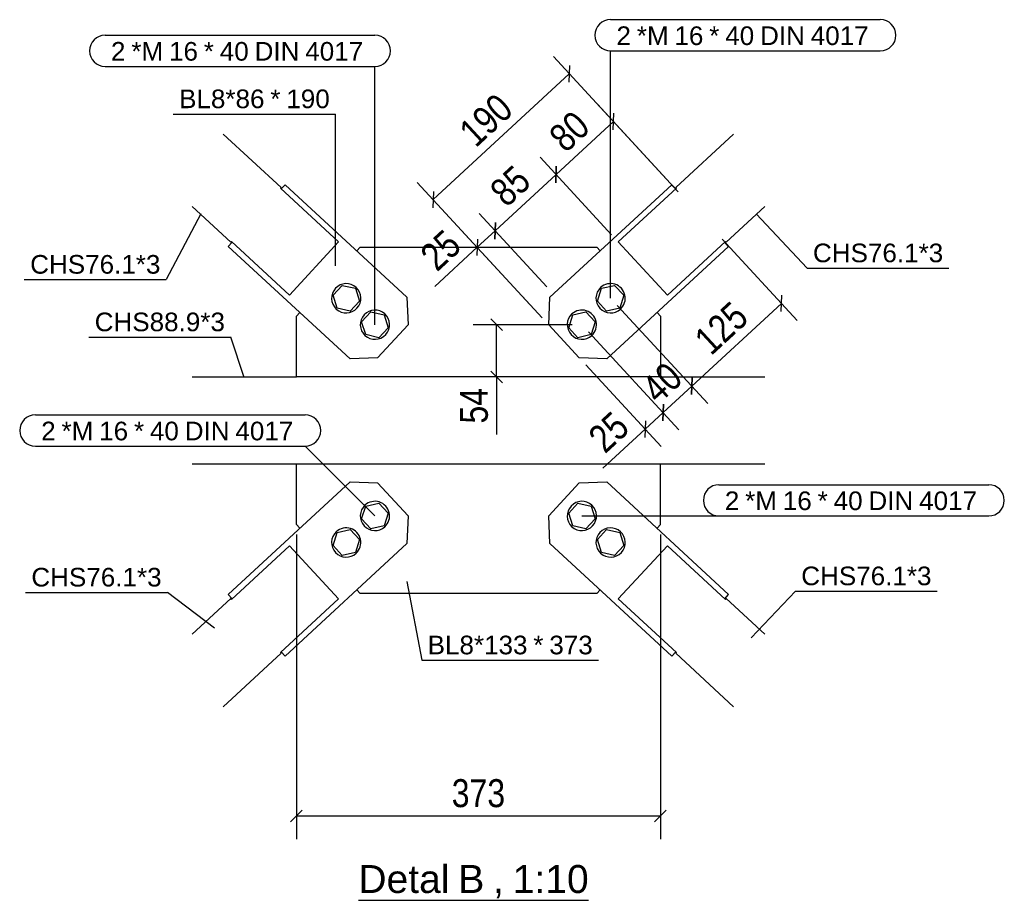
# Model space of a CAD drawing. Header units: millimetres. Extents: x 0 to 142951, y 0 to 27942.
# Tile 2 of 70: x 6080 to 7089, y 45 to 947. Entities that reach past the tile are written whole.
import ezdxf

# ---------------------------------------------------------------- set-up
doc = ezdxf.new("R2010")
doc.units = ezdxf.units.MM
doc.styles.add('Arial', font='ARIAL.TTF', dxfattribs={"height": 0.2})
doc.styles.add('Arial Narrow', font='ARIALN.TTF', dxfattribs={"height": 0.2})

# ---------------------------------------------------------------- blocks, each defined once
blk = doc.blocks.new('Unknown-18 - 90401')
at = {"color": 5}
blk.add_line((6427.3, 45), (6663.3, 45), dxfattribs=at)
at = {"color": 5, "style": 'Arial'}
for s, height, p in [('Detal', 28.65, (6427.3, 52.5)), ('B', 28.7, (6529.7, 52.5)), ('1:10', 28.65, (6585.5, 52.5)), (',', 28.7, (6565.3, 52.5))]:
    blk.add_text(s, height=height, dxfattribs=at).set_placement(p)
blk = doc.blocks.new('Part-90436 - 90401')
at = {"color": 7}
for p, q in [((6425.7, 710.6), (6429.1, 714.2)), ((6429.1, 714.2), (6671.6, 714.2)), ((6675, 710.6), (6671.6, 714.2)), ((6363.9, 643.7), (6367.3, 647.4)), ((6736.8, 643.7), (6733.4, 647.4)), ((6363.9, 581.3), (6363.9, 643.7)), ((6736.8, 643.7), (6736.8, 581.3)), ((6736.8, 581.3), (6363.9, 581.3))]:
    blk.add_line(p, q, dxfattribs=at)
blk = doc.blocks.new('Bolt-90438 - 90401')
at = {"color": 7}
for p, q in [((6672.3, 659), (6676.4, 672.2)), ((6676.4, 672.2), (6689.9, 675.2)), ((6689.9, 675.2), (6699.3, 665.1)), ((6681.7, 648.8), (6672.3, 659)), ((6699.3, 665.1), (6695.2, 651.8)), ((6647, 645), (6660.5, 648.1)), ((6660.5, 648.1), (6670, 637.9)), ((6695.2, 651.8), (6681.7, 648.8)), ((6642.9, 631.8), (6647, 645)), ((6670, 637.9), (6665.8, 624.7)), ((6652.3, 621.6), (6642.9, 631.8)), ((6665.8, 624.7), (6652.3, 621.6))]:
    blk.add_line(p, q, dxfattribs=at)
for centre, start, end in [((6685.8, 662), 312.7306, 132.7306), ((6685.8, 662), 132.7306, 312.7306), ((6656.4, 634.9), 132.7306, 312.7306), ((6656.4, 634.9), 312.7306, 132.7306)]:
    blk.add_arc(centre, 15, start, end, dxfattribs=at)
blk = doc.blocks.new('Part-90430 - 90401')
at = {"color": 7}
for p, q in [((6256.9, 581.3), (6363.9, 581.3)), ((6736.8, 581.3), (6843.8, 581.3)), ((6256.9, 492.4), (6363.9, 492.4)), ((6736.8, 492.4), (6843.8, 492.4))]:
    blk.add_line(p, q, dxfattribs=at)
blk = doc.blocks.new('Part-90431 - 90401')
at = {"color": 7}
for p, q in [((6348.1, 775.5), (6288.8, 830.3)), ((6347.5, 774.7), (6348.1, 775.5)), ((6347.5, 774.7), (6407, 719.8)), ((6256.9, 756.1), (6296.5, 719.6)), ((6296.5, 719.6), (6297.2, 720.3)), ((6297.2, 720.3), (6356.7, 665.3)), ((6407, 719.8), (6356.7, 665.3))]:
    blk.add_line(p, q, dxfattribs=at)
blk = doc.blocks.new('Part-90432 - 90401')
at = {"color": 7}
for p, q in [((6752.6, 775.5), (6811.9, 830.3)), ((6693.7, 719.8), (6753.2, 774.7)), ((6753.2, 774.7), (6752.6, 775.5)), ((6804.2, 719.6), (6843.8, 756.1)), ((6693.7, 719.8), (6744, 665.3)), ((6744, 665.3), (6803.5, 720.3)), ((6804.2, 719.6), (6803.5, 720.3))]:
    blk.add_line(p, q, dxfattribs=at)
blk = doc.blocks.new('Part-90433 - 90401')
at = {"color": 7}
for p, q in [((6744, 408.4), (6693.7, 354)), ((6744, 408.4), (6803.5, 353.4)), ((6693.7, 354), (6753.2, 299)), ((6803.5, 353.4), (6804.2, 354.2)), ((6804.2, 354.2), (6843.8, 317.6)), ((6752.6, 298.3), (6753.2, 299)), ((6752.6, 298.3), (6811.9, 243.4))]:
    blk.add_line(p, q, dxfattribs=at)
blk = doc.blocks.new('Part-90434 - 90401')
at = {"color": 7}
for p, q in [((6297.2, 353.4), (6356.7, 408.4)), ((6356.7, 408.4), (6407, 354)), ((6256.9, 317.6), (6296.5, 354.2)), ((6297.2, 353.4), (6296.5, 354.2)), ((6347.5, 299), (6407, 354)), ((6288.8, 243.4), (6348.1, 298.3)), ((6348.1, 298.3), (6347.5, 299))]:
    blk.add_line(p, q, dxfattribs=at)
blk = doc.blocks.new('Part-90437 - 90401')
at = {"color": 7}
for p, q in [((6623.6, 663.1), (6748.5, 778.4)), ((6752.5, 774), (6748.5, 778.4)), ((6806.8, 715.2), (6802.8, 719.6)), ((6806.8, 715.2), (6681.9, 599.9)), ((6622.5, 634.8), (6623.6, 663.1)), ((6653.7, 601), (6622.5, 634.8)), ((6681.9, 599.9), (6653.7, 601))]:
    blk.add_line(p, q, dxfattribs=at)
blk = doc.blocks.new('Part-90439 - 90401')
at = {"color": 7}
for p, q in [((6348.2, 774), (6352.2, 778.4)), ((6352.2, 778.4), (6477.1, 663.1)), ((6293.9, 715.2), (6297.9, 719.6)), ((6418.8, 599.9), (6293.9, 715.2)), ((6477.1, 663.1), (6478.2, 634.8)), ((6478.2, 634.8), (6447, 601)), ((6447, 601), (6418.8, 599.9))]:
    blk.add_line(p, q, dxfattribs=at)
blk = doc.blocks.new('Bolt-90440 - 90401')
at = {"color": 7}
for p, q in [((6401.4, 665.1), (6410.8, 675.2)), ((6410.8, 675.2), (6424.3, 672.2)), ((6424.3, 672.2), (6428.4, 659)), ((6405.5, 651.8), (6401.4, 665.1)), ((6428.4, 659), (6419, 648.8)), ((6419, 648.8), (6405.5, 651.8)), ((6430.7, 637.9), (6440.1, 648.1)), ((6440.1, 648.1), (6453.7, 645)), ((6434.9, 624.7), (6430.7, 637.9)), ((6453.7, 645), (6457.8, 631.8)), ((6457.8, 631.8), (6448.4, 621.6)), ((6448.4, 621.6), (6434.9, 624.7))]:
    blk.add_line(p, q, dxfattribs=at)
for centre, start, end in [((6414.9, 662), 47.2694, 227.2694), ((6414.9, 662), 227.2694, 47.2694), ((6444.3, 634.9), 47.2694, 227.2694), ((6444.3, 634.9), 227.2694, 47.2694)]:
    blk.add_arc(centre, 15, start, end, dxfattribs=at)
blk = doc.blocks.new('Part-90442 - 90401')
at = {"color": 7}
for p, q in [((6363.9, 430), (6363.9, 492.4)), ((6363.9, 492.4), (6736.8, 492.4)), ((6736.8, 430), (6736.8, 492.4)), ((6367.3, 426.3), (6363.9, 430)), ((6733.4, 426.3), (6736.8, 430)), ((6429.1, 359.5), (6425.7, 363.2)), ((6671.6, 359.5), (6429.1, 359.5)), ((6671.6, 359.5), (6675, 363.2))]:
    blk.add_line(p, q, dxfattribs=at)
blk = doc.blocks.new('Part-90443 - 90401')
at = {"color": 7}
for p, q in [((6622.5, 438.9), (6653.7, 472.7)), ((6653.7, 472.7), (6681.9, 473.8)), ((6681.9, 473.8), (6806.8, 358.5)), ((6623.6, 410.7), (6622.5, 438.9)), ((6748.5, 295.3), (6623.6, 410.7)), ((6802.8, 354.1), (6806.8, 358.5)), ((6748.5, 295.3), (6752.5, 299.7))]:
    blk.add_line(p, q, dxfattribs=at)
blk = doc.blocks.new('Bolt-90444 - 90401')
at = {"color": 7}
for p, q in [((6642.9, 441.9), (6652.3, 452.1)), ((6652.3, 452.1), (6665.8, 449)), ((6665.8, 449), (6670, 435.8)), ((6647, 428.7), (6642.9, 441.9)), ((6670, 435.8), (6660.5, 425.6)), ((6660.5, 425.6), (6647, 428.7)), ((6672.3, 414.8), (6681.7, 425)), ((6681.7, 425), (6695.2, 421.9)), ((6676.4, 401.5), (6672.3, 414.8)), ((6695.2, 421.9), (6699.3, 408.7)), ((6699.3, 408.7), (6689.9, 398.5)), ((6689.9, 398.5), (6676.4, 401.5))]:
    blk.add_line(p, q, dxfattribs=at)
for centre, start, end in [((6656.4, 438.9), 47.2694, 227.2694), ((6656.4, 438.9), 227.2694, 47.2694), ((6685.8, 411.7), 47.2694, 227.2694), ((6685.8, 411.7), 227.2694, 47.2694)]:
    blk.add_arc(centre, 15, start, end, dxfattribs=at)
blk = doc.blocks.new('Part-90445 - 90401')
at = {"color": 7}
for p, q in [((6293.9, 358.5), (6418.8, 473.8)), ((6418.8, 473.8), (6447, 472.7)), ((6447, 472.7), (6478.2, 438.9)), ((6478.2, 438.9), (6477.1, 410.7)), ((6477.1, 410.7), (6352.2, 295.3)), ((6297.9, 354.1), (6293.9, 358.5)), ((6352.2, 295.3), (6348.2, 299.7))]:
    blk.add_line(p, q, dxfattribs=at)
blk = doc.blocks.new('Bolt-90446 - 90401')
at = {"color": 7}
for p, q in [((6430.7, 435.8), (6434.9, 449)), ((6434.9, 449), (6448.4, 452.1)), ((6448.4, 452.1), (6457.8, 441.9)), ((6440.1, 425.6), (6430.7, 435.8)), ((6457.8, 441.9), (6453.7, 428.7)), ((6405.5, 421.9), (6419, 425)), ((6419, 425), (6428.4, 414.8)), ((6453.7, 428.7), (6440.1, 425.6)), ((6401.4, 408.7), (6405.5, 421.9)), ((6428.4, 414.8), (6424.3, 401.5)), ((6410.8, 398.5), (6401.4, 408.7)), ((6424.3, 401.5), (6410.8, 398.5))]:
    blk.add_line(p, q, dxfattribs=at)
for centre, start, end in [((6444.3, 438.9), 132.7306, 312.7306), ((6444.3, 438.9), 312.7306, 132.7306), ((6414.9, 411.7), 312.7306, 132.7306), ((6414.9, 411.7), 132.7306, 312.7306)]:
    blk.add_arc(centre, 15, start, end, dxfattribs=at)
blk = doc.blocks.new('StraightDimension-90773 - 90401')
at = {"color": 174}
for p, q in [((6692.6, 654.7), (6785.3, 554.3)), ((6663.2, 627.5), (6755.9, 527.1)), ((6768.7, 563.4), (6769.4, 580.4)), ((6739.7, 544.8), (6769, 571.9)), ((6740, 553.3), (6739.3, 536.3))]:
    blk.add_line(p, q, dxfattribs=at)
at = {"color": 30, "style": 'Arial Narrow'}
blk.add_text('40', height=28.63, rotation=42.7312, dxfattribs=at).set_placement((6734.8, 552.6))
blk = doc.blocks.new('StraightDimension-90818 - 90401')
at = {"color": 174}
for p, q in [((6575, 628.9), (6563, 640.9)), ((6646.4, 634.9), (6545, 634.9)), ((6569, 581.3), (6569, 634.9)), ((6563, 587.3), (6575, 575.3)), ((6646.4, 581.3), (6545, 581.3)), ((6569, 581.3), (6569, 522.3)), ((6569, 581.3), (6569, 522.3))]:
    blk.add_line(p, q, dxfattribs=at)
at = {"color": 30, "style": 'Arial Narrow'}
blk.add_text('54', height=28.63, rotation=90.0002, dxfattribs=at).set_placement((6560, 533.6))
blk = doc.blocks.new('StraightDimension-90774 - 90401')
at = {"color": 174}
for p, q in [((6663.2, 627.5), (6755.9, 527.1)), ((6660.5, 593.7), (6737.6, 510.2)), ((6739.3, 536.3), (6740, 553.3)), ((6721.6, 536.3), (6721, 519.3)), ((6721.3, 527.8), (6739.7, 544.8)), ((6721.3, 527.8), (6678, 487.8)), ((6721.3, 527.8), (6678, 487.8))]:
    blk.add_line(p, q, dxfattribs=at)
at = {"color": 30, "style": 'Arial Narrow'}
blk.add_text('25', height=28.63, rotation=42.7312, dxfattribs=at).set_placement((6680.1, 502))
blk = doc.blocks.new('StraightDimension-90694 - 90401')
at = {"color": 174}
for p, q in [((6620.5, 673.8), (6551.2, 748.8)), ((6567.1, 722.7), (6567.8, 739.7)), ((6615.7, 642.1), (6532.8, 731.8)), ((6549.1, 714.2), (6567.5, 731.2)), ((6549.4, 722.7), (6548.8, 705.7)), ((6549.1, 714.2), (6505.8, 674.2)), ((6549.1, 714.2), (6505.8, 674.2))]:
    blk.add_line(p, q, dxfattribs=at)
at = {"color": 30, "style": 'Arial Narrow'}
blk.add_text('25', height=28.63, rotation=42.7312, dxfattribs=at).set_placement((6507.9, 688.4))
blk = doc.blocks.new('StraightDimension-90630 - 90401')
at = {"color": 174}
for p, q in [((6755.2, 771.1), (6627.3, 909.6)), ((6643.2, 883.5), (6643.9, 900.5)), ((6504, 763.1), (6643.5, 892)), ((6615.7, 642.1), (6487.7, 780.7)), ((6504.3, 771.5), (6503.6, 754.6))]:
    blk.add_line(p, q, dxfattribs=at)
at = {"color": 30, "style": 'Arial Narrow'}
blk.add_text('190', height=28.63, rotation=42.7312, dxfattribs=at).set_placement((6547.6, 815.6))
blk = doc.blocks.new('StraightDimension-90692 - 90401')
at = {"color": 174}
for p, q in [((6755.2, 771.1), (6672.4, 860.8)), ((6688.3, 834.7), (6689, 851.6)), ((6629.9, 788.9), (6688.7, 843.1)), ((6686.9, 727.1), (6613.6, 806.5)), ((6630.2, 797.3), (6629.6, 780.4))]:
    blk.add_line(p, q, dxfattribs=at)
at = {"color": 30, "style": 'Arial Narrow'}
blk.add_text('80', height=28.63, rotation=42.7312, dxfattribs=at).set_placement((6639.8, 810.2))
blk = doc.blocks.new('StraightDimension-90693 - 90401')
at = {"color": 174}
for p, q in [((6686.9, 727.1), (6613.6, 806.5)), ((6629.6, 780.4), (6630.2, 797.3)), ((6567.5, 731.2), (6629.9, 788.9)), ((6620.5, 673.8), (6551.2, 748.8)), ((6567.8, 739.7), (6567.1, 722.7))]:
    blk.add_line(p, q, dxfattribs=at)
at = {"color": 30, "style": 'Arial Narrow'}
blk.add_text('85', height=28.63, rotation=42.7312, dxfattribs=at).set_placement((6579.2, 754.3))
blk = doc.blocks.new('StraightDimension-90772 - 90401')
at = {"color": 174}
for p, q in [((6800, 722.6), (6877.1, 639.1)), ((6769, 571.9), (6860.9, 656.7)), ((6860.5, 648.3), (6861.2, 665.2)), ((6692.6, 654.7), (6785.3, 554.3)), ((6769.4, 580.4), (6768.7, 563.4))]:
    blk.add_line(p, q, dxfattribs=at)
at = {"color": 30, "style": 'Arial Narrow'}
blk.add_text('125', height=28.63, rotation=42.7312, dxfattribs=at).set_placement((6788.7, 602.4))
blk = doc.blocks.new('StraightDimension-90807 - 90401')
at = {"color": 174}
for p, q in [((6363.9, 420), (6363.9, 107.5)), ((6736.8, 420), (6736.8, 107.5)), ((6369.9, 137.5), (6357.9, 125.5)), ((6363.9, 131.5), (6736.8, 131.5)), ((6730.8, 125.5), (6742.8, 137.5))]:
    blk.add_line(p, q, dxfattribs=at)
at = {"color": 30, "style": 'Arial Narrow'}
blk.add_text('373', height=28.63, dxfattribs=at).set_placement((6523, 140.5))
blk = doc.blocks.new('Mark-90460 - 90401')
at = {"color": 7}
for p, q in [((6796.9, 470.9), (7073.3, 470.9)), ((6656.4, 438.9), (6796.9, 438.9)), ((6796.9, 438.9), (7073.3, 438.9))]:
    blk.add_line(p, q, dxfattribs=at)
for centre, start, end in [((6796.9, 454.9), 90, 270), ((7073.3, 454.9), 270, 90)]:
    blk.add_arc(centre, 16, start, end, dxfattribs=at)
at = {"color": 30, "style": 'Arial'}
for s, p in [('2', (6802.9, 444.9)), ('*M', (6823.7, 444.9)), ('16', (6862.3, 444.9)), ('*', (6898, 444.9)), ('40', (6914.4, 444.9)), ('4017', (7002, 444.9)), ('DIN', (6950, 444.9))]:
    blk.add_text(s, height=19.1, dxfattribs=at).set_placement(p)
blk = doc.blocks.new('Mark-90447 - 90401')
at = {"color": 136}
for p in [(6151.1, 622.2), (6310.4, 580.8)]:
    blk.add_line(p, (6296.5, 622.2), dxfattribs=at)
at = {"color": 30, "style": 'Arial'}
blk.add_text('CHS88.9*3', height=19.1, dxfattribs=at).set_placement((6157.1, 628.2))
blk = doc.blocks.new('Mark-90448 - 90401')
at = {"color": 136}
for p in [(6265.8, 748.6), (6085, 681.2)]:
    blk.add_line(p, (6230.5, 681.2), dxfattribs=at)
at = {"color": 30, "style": 'Arial'}
blk.add_text('CHS76.1*3', height=19.1, dxfattribs=at).set_placement((6091, 687.2))
blk = doc.blocks.new('Mark-90449 - 90401')
at = {"color": 136}
for p, q in [((6834.9, 748.6), (6887.2, 692.9)), ((6887.2, 692.9), (7032.6, 692.9))]:
    blk.add_line(p, q, dxfattribs=at)
at = {"color": 30, "style": 'Arial'}
blk.add_text('CHS76.1*3', height=19.1, dxfattribs=at).set_placement((6893.2, 698.9))
blk = doc.blocks.new('Mark-90450 - 90401')
at = {"color": 136}
for p, q in [((6829.8, 313.9), (6875.2, 361.9)), ((6875.2, 361.9), (7020.6, 361.9))]:
    blk.add_line(p, q, dxfattribs=at)
at = {"color": 30, "style": 'Arial'}
blk.add_text('CHS76.1*3', height=19.1, dxfattribs=at).set_placement((6881.2, 367.9))
blk = doc.blocks.new('Mark-90451 - 90401')
at = {"color": 136}
for p in [(6086.2, 360.6), (6280, 323.9)]:
    blk.add_line(p, (6231.7, 360.6), dxfattribs=at)
at = {"color": 30, "style": 'Arial'}
blk.add_text('CHS76.1*3', height=19.1, dxfattribs=at).set_placement((6092.2, 366.6))
blk = doc.blocks.new('Mark-90454 - 90401')
at = {"color": 136}
for p in [(6237.6, 850.8), (6404, 695.1)]:
    blk.add_line(p, (6404, 850.8), dxfattribs=at)
at = {"color": 30, "style": 'Arial'}
for s, p in [('BL8*86', (6243.6, 856.8)), ('*', (6337.1, 856.8)), ('190', (6353.5, 856.8))]:
    blk.add_text(s, height=19.1, dxfattribs=at).set_placement(p)
blk = doc.blocks.new('Mark-90455 - 90401')
at = {"color": 136}
for p, q in [((6477.1, 371.6), (6492.3, 291.1)), ((6492.3, 291.1), (6673.5, 291.1))]:
    blk.add_line(p, q, dxfattribs=at)
at = {"color": 30, "style": 'Arial'}
for s, p in [('BL8*133', (6498.3, 297.1)), ('*', (6606.6, 297.1)), ('373', (6623, 297.1))]:
    blk.add_text(s, height=19.1, dxfattribs=at).set_placement(p)
blk = doc.blocks.new('Mark-90458 - 90401')
at = {"color": 7}
for p, q in [((6685.8, 947.5), (6962.2, 947.5)), ((6685.8, 662), (6685.8, 915.5)), ((6685.8, 915.5), (6962.2, 915.5))]:
    blk.add_line(p, q, dxfattribs=at)
for centre, start, end in [((6685.8, 931.5), 90, 270), ((6962.2, 931.5), 270, 90)]:
    blk.add_arc(centre, 16, start, end, dxfattribs=at)
at = {"color": 30, "style": 'Arial'}
for s, p in [('2', (6691.8, 921.5)), ('*M', (6712.7, 921.5)), ('16', (6751.2, 921.5)), ('*', (6786.9, 921.5)), ('40', (6803.3, 921.5)), ('DIN', (6839, 921.5)), ('4017', (6890.9, 921.5))]:
    blk.add_text(s, height=19.1, dxfattribs=at).set_placement(p)
blk = doc.blocks.new('Mark-90459 - 90401')
at = {"color": 7}
for p, q in [((6167.8, 931.5), (6444.3, 931.5)), ((6167.8, 899.5), (6444.3, 899.5)), ((6444.3, 634.9), (6444.3, 899.5))]:
    blk.add_line(p, q, dxfattribs=at)
for centre, start, end in [((6167.8, 915.5), 90, 270), ((6444.3, 915.5), 270, 90)]:
    blk.add_arc(centre, 16, start, end, dxfattribs=at)
at = {"color": 30, "style": 'Arial'}
for s, p in [('2', (6173.8, 905.5)), ('*M', (6194.7, 905.5)), ('16', (6233.3, 905.5)), ('*', (6268.9, 905.5)), ('40', (6285.3, 905.5)), ('DIN', (6321, 905.5)), ('4017', (6372.9, 905.5))]:
    blk.add_text(s, height=19.1, dxfattribs=at).set_placement(p)
blk = doc.blocks.new('Mark-90461 - 90401')
at = {"color": 7}
for p, q in [((6096.3, 542.4), (6372.7, 542.4)), ((6096.3, 510.4), (6372.7, 510.4)), ((6444.3, 438.9), (6372.7, 510.4))]:
    blk.add_line(p, q, dxfattribs=at)
for centre, start, end in [((6096.3, 526.4), 90, 270), ((6372.7, 526.4), 270, 90)]:
    blk.add_arc(centre, 16, start, end, dxfattribs=at)
at = {"color": 30, "style": 'Arial'}
for s, p in [('2', (6102.3, 516.4)), ('*M', (6123.1, 516.4)), ('16', (6161.7, 516.4)), ('*', (6197.4, 516.4)), ('40', (6213.7, 516.4)), ('DIN', (6249.4, 516.4)), ('4017', (6301.3, 516.4))]:
    blk.add_text(s, height=19.1, dxfattribs=at).set_placement(p)

msp = doc.modelspace()

# ---------------------------------------------------------------- block references
for name in ['Mark-90458 - 90401', 'Mark-90459 - 90401', 'StraightDimension-90630 - 90401', 'Mark-90454 - 90401', 'StraightDimension-90692 - 90401', 'Part-90431 - 90401', 'Part-90432 - 90401', 'StraightDimension-90693 - 90401', 'Part-90439 - 90401', 'Part-90437 - 90401', 'Mark-90448 - 90401', 'StraightDimension-90694 - 90401', 'Mark-90449 - 90401', 'StraightDimension-90772 - 90401', 'Part-90436 - 90401', 'Bolt-90440 - 90401', 'Bolt-90438 - 90401', 'Mark-90447 - 90401', 'StraightDimension-90773 - 90401', 'StraightDimension-90818 - 90401', 'StraightDimension-90774 - 90401', 'Part-90430 - 90401', 'Mark-90461 - 90401', 'Part-90442 - 90401', 'Part-90445 - 90401', 'Part-90443 - 90401', 'Mark-90460 - 90401', 'Bolt-90446 - 90401', 'Bolt-90444 - 90401', 'StraightDimension-90807 - 90401', 'Part-90434 - 90401', 'Part-90433 - 90401', 'Mark-90451 - 90401', 'Mark-90450 - 90401', 'Mark-90455 - 90401', 'Unknown-18 - 90401']:
    msp.add_blockref(name, (0, 0))

doc.saveas('drawing.dxf')
